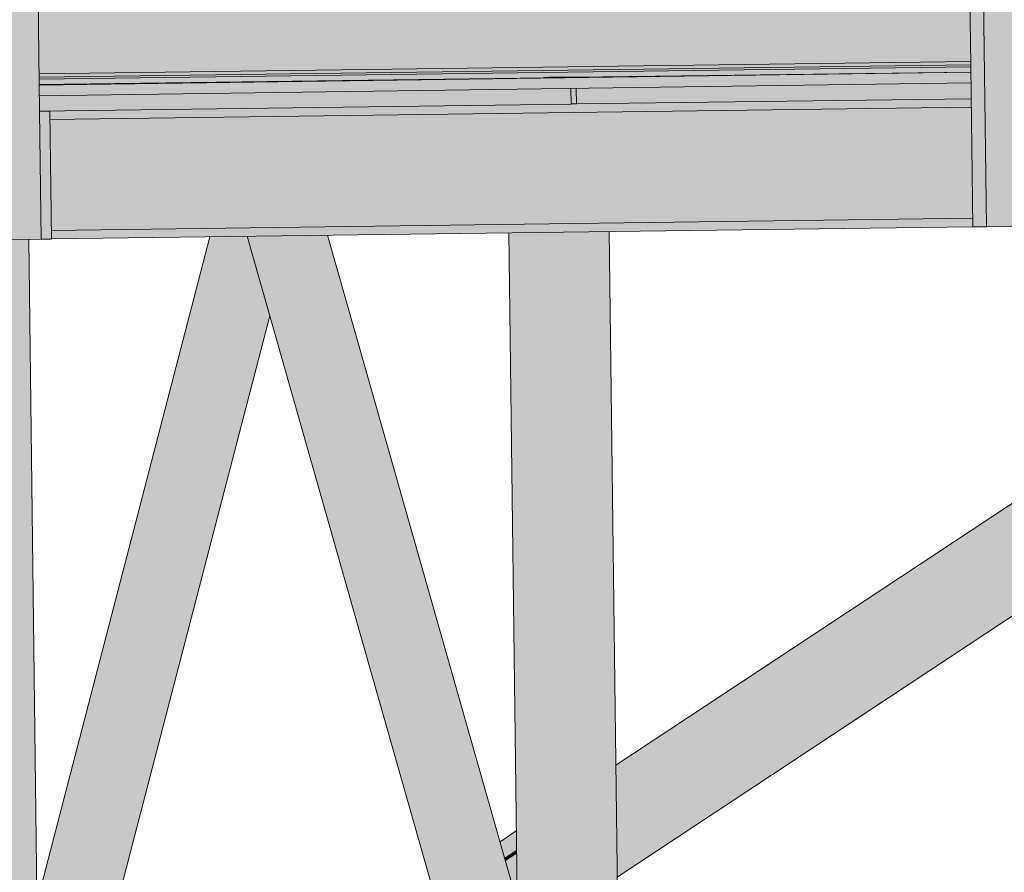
# Model space of a CAD drawing. Header units: centimetres. Extents: x -5472 to 10427, y -400 to 1902.
# Tile 56 of 91: x -4588 to -4496, y 1307 to 1387. Entities that reach past the tile are written whole.
import ezdxf

# ---------------------------------------------------------------- set-up
doc = ezdxf.new("R2010")
doc.units = ezdxf.units.CM
doc.header["$LTSCALE"] = 0.1
doc.header["$MEASUREMENT"] = 0
doc.layers.add('2_kładka_IFC.K_IR', color=7, linetype='Continuous')
doc.layers.add('2_stropy.K_IR', color=7, linetype='Continuous')

# ---------------------------------------------------------------- blocks, each defined once
blk = doc.blocks.new('ElemPrzekroju_5_1')
at = {"layer": '2_stropy.K_IR', "linetype": 'Continuous', "lineweight": 0, "true_color": 0xe0e0e0}
for points in [[(-4498.877, 1382.748), (-4586.251, 1381.598), (-4586.245, 1381.183), (-4538.945, 1381.769), (-4537.959, 1381.769), (-4538.428, 1381.775), (-4498.871, 1382.266)], [(-4535.901, 1381.741), (-4536.389, 1381.748), (-4536.389, 1381.734)]]:
    blk.add_hatch(color=254, dxfattribs=at).paths.add_polyline_path(points)
at = {"layer": '2_stropy.K_IR', "linetype": 'Continuous', "lineweight": 0, "true_color": 0x9e9e9e}
h = blk.add_hatch(color=253, dxfattribs=at)
h.paths.add_polyline_path([(-4586.25, 1381.583), (-4586.25, 1381.522), (-4542.483, 1382.134), (-4540.057, 1382.139), (-4586.249, 1381.493), (-4586.249, 1381.446), (-4560.928, 1381.497), (-4559.058, 1381.52), (-4586.082, 1381.466), (-4576.097, 1381.605), (-4548.441, 1381.661), (-4554.293, 1381.579), (-4538.945, 1381.769), (-4538.569, 1381.769), (-4538.268, 1381.773), (-4538.428, 1381.775), (-4535.641, 1381.81), (-4507.456, 1382.204), (-4506.198, 1382.207), (-4526.156, 1381.928), (-4498.871, 1382.266), (-4498.871, 1382.309), (-4499.696, 1382.297), (-4500.953, 1382.295), (-4498.871, 1382.324), (-4498.872, 1382.354), (-4499.738, 1382.341), (-4527.394, 1382.286), (-4517.408, 1382.426), (-4498.873, 1382.463), (-4498.873, 1382.482), (-4515.786, 1382.448), (-4512.002, 1382.501), (-4498.874, 1382.523), (-4498.877, 1382.748), (-4567.658, 1381.843)])
h.paths.add_polyline_path([(-4574.474, 1381.628), (-4564.489, 1381.768), (-4536.833, 1381.823), (-4546.818, 1381.683)], flags=0)
h.paths.add_polyline_path([(-4562.866, 1381.79), (-4552.88, 1381.93), (-4525.224, 1381.985), (-4535.21, 1381.846)], flags=0)
h.paths.add_polyline_path([(-4523.602, 1382.008), (-4551.258, 1381.953), (-4541.272, 1382.092), (-4513.616, 1382.147)], flags=0)
h.paths.add_polyline_path([(-4511.994, 1382.17), (-4539.65, 1382.115), (-4537.584, 1382.144), (-4509.928, 1382.199)], flags=0)
h.paths.add_polyline_path([(-4533.554, 1382.23), (-4535.981, 1382.225), (-4516.761, 1382.494), (-4514.404, 1382.497)], flags=0)
h.paths.add_polyline_path([(-4503.426, 1382.29), (-4531.082, 1382.235), (-4529.016, 1382.264), (-4501.36, 1382.319)], flags=0)
at = {"layer": '2_stropy.K_IR', "linetype": 'Continuous', "lineweight": 0, "true_color": 0xb1b1b1}
blk.add_hatch(color=253, dxfattribs=at).paths.add_polyline_path([(-4498.871, 1382.259), (-4586.244, 1381.037), (-4586.231, 1380.037), (-4498.858, 1381.259)])
at = {"layer": '2_stropy.K_IR', "linetype": 'Continuous', "lineweight": 0, "true_color": 0x7a7a7a}
blk.add_hatch(color=8, dxfattribs=at).paths.add_polyline_path([(-4498.871, 1382.259), (-4586.244, 1381.037), (-4586.231, 1380.037), (-4498.858, 1381.259)])
at = {"layer": '2_stropy.K_IR', "linetype": 'Continuous', "lineweight": 0, "true_color": 0x9e9e9e}
for points in [[(-4535.901, 1381.741), (-4536.389, 1381.748), (-4536.389, 1381.734)], [(-4586.247, 1381.307), (-4574.31, 1381.331), (-4572.44, 1381.354), (-4586.247, 1381.326)], [(-4586.245, 1381.183), (-4585.822, 1381.188), (-4586.245, 1381.187)]]:
    blk.add_hatch(color=253, dxfattribs=at).paths.add_polyline_path(points)
at = {"layer": '2_stropy.K_IR', "color": 7, "linetype": 'Continuous', "lineweight": 0}
for p, q in [((-4586.244, 1381.037), (-4498.871, 1382.259)), ((-4498.858, 1381.259), (-4586.231, 1380.037))]:
    blk.add_line(p, q, dxfattribs=at)
blk = doc.blocks.new('ElemPrzekroju_648_1')
at = {"layer": '2_kładka_IFC.K_IR', "linetype": 'Continuous', "lineweight": 0, "true_color": 0x939393}
for points in [[(-4500.161, 1487.229), (-4500.016, 1475.395), (-4499.937, 1475.396), (-4498.919, 1475.396), (-4498.916, 1475.096), (-4500.012, 1475.081), (-4499.149, 1404.9), (-4499.07, 1404.901), (-4498.053, 1404.901), (-4498.049, 1404.602), (-4499.145, 1404.587), (-4498.692, 1367.755), (-4497.42, 1367.755), (-4498.889, 1487.245)], [(-4500.161, 1487.229), (-4500.016, 1475.395), (-4499.937, 1475.396), (-4498.919, 1475.396), (-4498.916, 1475.096), (-4500.012, 1475.081), (-4499.149, 1404.9), (-4499.07, 1404.901), (-4498.053, 1404.901), (-4498.049, 1404.602), (-4499.145, 1404.587), (-4498.692, 1367.755), (-4497.42, 1367.755), (-4498.889, 1487.245)], [(-4538.428, 1381.775), (-4537.959, 1381.769), (-4536.389, 1381.769), (-4536.389, 1381.748), (-4535.901, 1381.741), (-4535.902, 1381.775)], [(-4538.428, 1381.775), (-4537.959, 1381.769), (-4536.389, 1381.769), (-4536.389, 1381.748), (-4535.901, 1381.741), (-4535.902, 1381.775)], [(-4536.377, 1380.734), (-4536.359, 1379.276), (-4535.871, 1379.276), (-4535.889, 1380.741)], [(-4536.377, 1380.734), (-4536.359, 1379.276), (-4535.871, 1379.276), (-4535.889, 1380.741)], [(-4532.048, 1306.98), (-4532.046, 1306.819), (-4439.306, 1368.085), (-4439.243, 1368.289)], [(-4532.048, 1306.98), (-4532.046, 1306.819), (-4439.306, 1368.085), (-4439.243, 1368.289)], [(-4592.238, 1281.954), (-4592.18, 1277.243), (-4591.823, 1277.243), (-4568.53, 1366.848), (-4570.175, 1366.826)], [(-4592.238, 1281.954), (-4592.18, 1277.243), (-4591.823, 1277.243), (-4568.53, 1366.848), (-4570.175, 1366.826)], [(-4592.238, 1281.954), (-4570.175, 1366.826), (-4570.231, 1366.826), (-4592.184, 1282.374)], [(-4592.238, 1281.954), (-4570.175, 1366.826), (-4570.231, 1366.826), (-4592.184, 1282.374)], [(-4591.823, 1277.243), (-4591.65, 1277.243), (-4568.357, 1366.85), (-4568.53, 1366.848)], [(-4591.823, 1277.243), (-4591.65, 1277.243), (-4568.357, 1366.85), (-4568.53, 1366.848)], [(-4591.386, 1277.246), (-4591.07, 1277.249), (-4567.776, 1366.858), (-4568.092, 1366.854)], [(-4591.386, 1277.246), (-4591.07, 1277.249), (-4567.776, 1366.858), (-4568.092, 1366.854)], [(-4591.07, 1277.249), (-4590.752, 1277.253), (-4567.457, 1366.862), (-4567.776, 1366.858)], [(-4591.07, 1277.249), (-4590.752, 1277.253), (-4567.457, 1366.862), (-4567.776, 1366.858)], [(-4567.457, 1366.862), (-4590.752, 1277.253), (-4586.497, 1277.309), (-4564.904, 1360.372), (-4566.753, 1366.871)], [(-4567.457, 1366.862), (-4590.752, 1277.253), (-4586.497, 1277.309), (-4564.904, 1360.372), (-4566.753, 1366.871)], [(-4566.753, 1366.871), (-4541.25, 1277.243), (-4541.195, 1277.243), (-4566.699, 1366.872)], [(-4566.753, 1366.871), (-4541.25, 1277.243), (-4541.195, 1277.243), (-4566.699, 1366.872)], [(-4566.699, 1366.872), (-4541.195, 1277.243), (-4540.838, 1277.243), (-4540.896, 1281.954), (-4565.065, 1366.894)], [(-4566.699, 1366.872), (-4541.195, 1277.243), (-4540.838, 1277.243), (-4540.896, 1281.954), (-4565.065, 1366.894)], [(-4565.065, 1366.894), (-4540.896, 1281.954), (-4540.842, 1282.374), (-4540.973, 1282.833), (-4541.054, 1282.896), (-4541.157, 1283.005), (-4541.163, 1283.503), (-4564.893, 1366.896)], [(-4565.065, 1366.894), (-4540.896, 1281.954), (-4540.842, 1282.374), (-4540.973, 1282.833), (-4541.054, 1282.896), (-4541.157, 1283.005), (-4541.163, 1283.503), (-4564.893, 1366.896)], [(-4542.192, 1367.194), (-4541.157, 1283.005), (-4541.139, 1283.044), (-4542.173, 1367.195)], [(-4542.192, 1367.194), (-4541.157, 1283.005), (-4541.139, 1283.044), (-4542.173, 1367.195)], [(-4540.545, 1367.216), (-4542.173, 1367.195), (-4541.139, 1283.044), (-4539.51, 1283.044)], [(-4540.545, 1367.216), (-4542.173, 1367.195), (-4541.139, 1283.044), (-4539.51, 1283.044)], [(-4540.545, 1367.216), (-4539.51, 1283.044), (-4539.373, 1283.005), (-4540.408, 1367.218)], [(-4540.545, 1367.216), (-4539.51, 1283.044), (-4539.373, 1283.005), (-4540.408, 1367.218)], [(-4586.497, 1277.309), (-4586.224, 1277.313), (-4564.762, 1359.872), (-4564.904, 1360.372)], [(-4586.497, 1277.309), (-4586.224, 1277.313), (-4564.762, 1359.872), (-4564.904, 1360.372)], [(-4586.224, 1277.313), (-4586.037, 1277.316), (-4564.665, 1359.531), (-4564.762, 1359.872)], [(-4586.224, 1277.313), (-4586.037, 1277.316), (-4564.665, 1359.531), (-4564.762, 1359.872)], [(-4586.037, 1277.316), (-4585.966, 1277.318), (-4564.628, 1359.402), (-4564.665, 1359.531)], [(-4586.037, 1277.316), (-4585.966, 1277.318), (-4564.628, 1359.402), (-4564.665, 1359.531)]]:
    blk.add_hatch(color=252, dxfattribs=at).paths.add_polyline_path(points)
at = {"layer": '2_kładka_IFC.K_IR', "linetype": 'Continuous', "lineweight": 0, "true_color": 0xd1d1d1}
for points in [[(-4497.42, 1367.755), (-4492.585, 1367.819), (-4492.733, 1379.818), (-4494.054, 1487.309), (-4498.889, 1487.245)], [(-4590.901, 1366.526), (-4586.066, 1366.59), (-4586.214, 1378.589), (-4587.535, 1486.08), (-4592.37, 1486.017)], [(-4498.994, 1392.254), (-4586.367, 1391.103), (-4586.257, 1382.104), (-4498.883, 1383.254)], [(-4586.253, 1381.798), (-4586.251, 1381.598), (-4498.877, 1382.748), (-4498.879, 1382.948)], [(-4536.389, 1381.769), (-4586.245, 1381.114), (-4586.244, 1381.037), (-4536.389, 1381.734)], [(-4536.377, 1380.734), (-4586.231, 1380.037), (-4586.214, 1378.614), (-4536.359, 1379.269)], [(-4586.066, 1366.59), (-4585.099, 1366.602), (-4585.247, 1378.601), (-4586.214, 1378.589)], [(-4498.83, 1378.963), (-4585.237, 1377.827), (-4585.109, 1367.427), (-4498.702, 1368.563)], [(-4535.517, 1367.282), (-4539.568, 1367.229), (-4538.527, 1282.541), (-4533.658, 1279.403), (-4532.299, 1279.421), (-4533.379, 1367.31)], [(-4533.099, 1367.314), (-4533.379, 1367.31), (-4532.299, 1279.421), (-4532.018, 1279.425)], [(-4533.099, 1367.314), (-4532.018, 1279.425), (-4531.811, 1279.428), (-4532.892, 1367.317)]]:
    blk.add_hatch(color=254, dxfattribs=at).paths.add_polyline_path(points)
at = {"layer": '2_kładka_IFC.K_IR', "linetype": 'Continuous', "lineweight": 0, "true_color": 0xa3a3a3}
for points in [[(-4586.367, 1391.103), (-4586.341, 1388.935), (-4501.689, 1390.05), (-4501.605, 1383.218), (-4498.883, 1383.254), (-4498.994, 1392.254)], [(-4500.544, 1382.926), (-4500.542, 1382.726), (-4498.877, 1382.748), (-4498.879, 1382.948)], [(-4536.389, 1381.769), (-4586.245, 1381.114), (-4586.244, 1381.037), (-4536.389, 1381.734)], [(-4498.871, 1382.262), (-4535.902, 1381.775), (-4535.901, 1381.741), (-4498.871, 1382.259)], [(-4498.871, 1382.262), (-4535.902, 1381.775), (-4535.901, 1381.741), (-4498.871, 1382.259)], [(-4536.377, 1380.734), (-4586.231, 1380.037), (-4586.214, 1378.614), (-4536.359, 1379.269)], [(-4535.889, 1380.741), (-4535.871, 1379.276), (-4498.84, 1379.763), (-4498.858, 1381.259)], [(-4535.889, 1380.741), (-4535.871, 1379.276), (-4498.84, 1379.763), (-4498.858, 1381.259)], [(-4498.83, 1378.963), (-4501.963, 1378.921), (-4501.836, 1368.522), (-4498.702, 1368.563)], [(-4532.149, 1315.14), (-4532.056, 1307.607), (-4439.819, 1368.54), (-4451.548, 1368.386)], [(-4532.149, 1315.14), (-4532.056, 1307.607), (-4439.819, 1368.54), (-4451.548, 1368.386)], [(-4439.819, 1368.54), (-4532.056, 1307.607), (-4532.052, 1307.257), (-4439.273, 1368.547)], [(-4439.819, 1368.54), (-4532.056, 1307.607), (-4532.052, 1307.257), (-4439.273, 1368.547)], [(-4532.175, 1317.282), (-4532.162, 1316.215), (-4453.222, 1368.364), (-4454.884, 1368.342)], [(-4532.175, 1317.282), (-4532.162, 1316.215), (-4453.222, 1368.364), (-4454.884, 1368.342)], [(-4452.125, 1368.378), (-4532.153, 1315.511), (-4532.149, 1315.14), (-4451.548, 1368.386)], [(-4452.125, 1368.378), (-4532.153, 1315.511), (-4532.149, 1315.14), (-4451.548, 1368.386)], [(-4540.175, 1367.221), (-4540.408, 1367.218), (-4539.373, 1283.005), (-4539.138, 1282.896)], [(-4539.88, 1367.225), (-4540.175, 1367.221), (-4540.144, 1364.717), (-4539.852, 1364.958)], [(-4539.568, 1367.229), (-4539.88, 1367.225), (-4539.852, 1364.958), (-4539.541, 1365.046)], [(-4533.379, 1367.31), (-4539.568, 1367.229), (-4539.541, 1365.046), (-4533.352, 1365.127)], [(-4532.892, 1367.317), (-4533.099, 1367.314), (-4533.071, 1365.048), (-4532.861, 1364.813)], [(-4532.79, 1367.318), (-4532.892, 1367.317), (-4532.861, 1364.813), (-4532.755, 1364.459)], [(-4594.006, 1366.513), (-4593.008, 1285.362), (-4591.744, 1284.068), (-4587.025, 1302.221), (-4587.816, 1366.567), (-4590.901, 1366.526), (-4592.173, 1366.526), (-4592.173, 1366.537)], [(-4594.006, 1366.513), (-4593.008, 1285.362), (-4591.744, 1284.068), (-4587.025, 1302.221), (-4587.816, 1366.567), (-4590.901, 1366.526), (-4592.173, 1366.526), (-4592.173, 1366.537)], [(-4587.536, 1366.57), (-4586.757, 1303.251), (-4586.56, 1304.011), (-4587.329, 1366.573)], [(-4587.536, 1366.57), (-4586.757, 1303.251), (-4586.56, 1304.011), (-4587.329, 1366.573)], [(-4587.227, 1366.574), (-4587.329, 1366.573), (-4586.56, 1304.011), (-4586.463, 1304.385)], [(-4587.227, 1366.574), (-4587.329, 1366.573), (-4586.56, 1304.011), (-4586.463, 1304.385)], [(-4543.029, 1310.112), (-4542.772, 1309.206), (-4541.49, 1310.053), (-4541.503, 1311.12)], [(-4543.029, 1310.112), (-4542.772, 1309.206), (-4541.49, 1310.053), (-4541.503, 1311.12)], [(-4541.481, 1309.349), (-4542.601, 1308.608), (-4542.512, 1308.294), (-4541.476, 1308.978)], [(-4541.481, 1309.349), (-4542.601, 1308.608), (-4542.512, 1308.294), (-4541.476, 1308.978)], [(-4542.512, 1308.294), (-4541.421, 1304.46), (-4541.476, 1308.978)], [(-4542.512, 1308.294), (-4541.421, 1304.46), (-4541.476, 1308.978)]]:
    blk.add_hatch(color=253, dxfattribs=at).paths.add_polyline_path(points)
at = {"layer": '2_kładka_IFC.K_IR', "linetype": 'Continuous', "lineweight": 0, "true_color": 0xf0f0f0}
for points in [[(-4586.257, 1382.104), (-4586.254, 1381.892), (-4498.88, 1383.042), (-4498.883, 1383.254)], [(-4498.837, 1379.529), (-4585.244, 1378.393), (-4585.237, 1377.827), (-4498.83, 1378.963)]]:
    blk.add_hatch(color=7, dxfattribs=at).paths.add_polyline_path(points)
at = {"layer": '2_kładka_IFC.K_IR', "linetype": 'Continuous', "lineweight": 0, "true_color": 0xaaaaaa}
for points in [[(-4501.605, 1383.218), (-4501.551, 1383.007), (-4498.88, 1383.042), (-4498.883, 1383.254)], [(-4501.551, 1383.007), (-4501.425, 1382.92), (-4498.879, 1382.953), (-4498.88, 1383.042)], [(-4498.879, 1382.953), (-4501.425, 1382.92), (-4500.544, 1382.926), (-4498.879, 1382.948)], [(-4586.245, 1381.114), (-4536.389, 1381.769), (-4538.209, 1381.769), (-4586.245, 1381.138)], [(-4586.245, 1381.159), (-4586.245, 1381.145), (-4538.755, 1381.769), (-4538.945, 1381.769), (-4554.295, 1381.579), (-4558.425, 1381.525), (-4559.058, 1381.52), (-4560.928, 1381.497), (-4560.047, 1381.503), (-4570.029, 1381.372), (-4572.439, 1381.354), (-4574.31, 1381.331), (-4571.651, 1381.351), (-4581.633, 1381.219), (-4585.821, 1381.188), (-4586.245, 1381.183), (-4586.245, 1381.176), (-4583.255, 1381.198)], [(-4538.428, 1381.775), (-4538.267, 1381.775), (-4535.641, 1381.81)], [(-4526.156, 1381.928), (-4537.721, 1381.775), (-4535.902, 1381.775), (-4498.871, 1382.262), (-4498.871, 1382.266)], [(-4586.214, 1378.614), (-4586.214, 1378.601), (-4585.247, 1378.601), (-4585.244, 1378.393), (-4498.837, 1379.529), (-4498.84, 1379.763), (-4535.871, 1379.276), (-4536.074, 1379.276), (-4536.359, 1379.272), (-4536.359, 1379.269)], [(-4586.214, 1378.614), (-4586.214, 1378.601), (-4585.247, 1378.601), (-4585.244, 1378.393), (-4498.837, 1379.529), (-4498.84, 1379.763), (-4535.871, 1379.276), (-4536.074, 1379.276), (-4536.359, 1379.272), (-4536.359, 1379.269)], [(-4585.24, 1378.059), (-4502.023, 1379.154), (-4501.963, 1378.921), (-4498.83, 1378.963), (-4498.837, 1379.529), (-4585.244, 1378.393)], [(-4536.075, 1379.276), (-4536.359, 1379.276), (-4536.359, 1379.272)], [(-4536.075, 1379.276), (-4536.359, 1379.276), (-4536.359, 1379.272)], [(-4498.702, 1368.563), (-4585.109, 1367.427), (-4585.102, 1366.863), (-4498.695, 1367.999)], [(-4453.222, 1368.364), (-4532.162, 1316.215), (-4532.16, 1316.093), (-4453.031, 1368.366)], [(-4453.222, 1368.364), (-4532.162, 1316.215), (-4532.16, 1316.093), (-4453.031, 1368.366)], [(-4453.031, 1368.366), (-4532.16, 1316.093), (-4532.157, 1315.845), (-4452.646, 1368.372)], [(-4453.031, 1368.366), (-4532.16, 1316.093), (-4532.157, 1315.845), (-4452.646, 1368.372)], [(-4532.157, 1315.845), (-4532.153, 1315.511), (-4452.125, 1368.378), (-4452.646, 1368.372)], [(-4532.157, 1315.845), (-4532.153, 1315.511), (-4452.125, 1368.378), (-4452.646, 1368.372)], [(-4564.629, 1366.899), (-4548.575, 1310.482), (-4548.3, 1310.626), (-4564.313, 1366.903)], [(-4543.226, 1310.552), (-4543.095, 1310.343), (-4559.208, 1366.971), (-4559.28, 1366.97)], [(-4533.379, 1367.31), (-4533.352, 1365.127), (-4533.071, 1365.048), (-4533.099, 1367.314)], [(-4587.816, 1366.567), (-4587.025, 1302.221), (-4586.757, 1303.251), (-4587.536, 1366.57)], [(-4587.816, 1366.567), (-4587.025, 1302.221), (-4586.757, 1303.251), (-4587.536, 1366.57)], [(-4542.772, 1309.206), (-4542.742, 1309.102), (-4541.488, 1309.93), (-4541.49, 1310.053)], [(-4542.772, 1309.206), (-4542.742, 1309.102), (-4541.488, 1309.93), (-4541.49, 1310.053)], [(-4541.488, 1309.93), (-4542.742, 1309.102), (-4542.682, 1308.892), (-4541.485, 1309.683)], [(-4541.488, 1309.93), (-4542.742, 1309.102), (-4542.682, 1308.892), (-4541.485, 1309.683)], [(-4542.682, 1308.892), (-4542.601, 1308.608), (-4541.481, 1309.349), (-4541.485, 1309.683)], [(-4542.682, 1308.892), (-4542.601, 1308.608), (-4541.481, 1309.349), (-4541.485, 1309.683)]]:
    blk.add_hatch(color=253, dxfattribs=at).paths.add_polyline_path(points)
at = {"layer": '2_kładka_IFC.K_IR', "linetype": 'Continuous', "lineweight": 0, "true_color": 0xf8f8f8}
for points in [[(-4586.254, 1381.892), (-4586.253, 1381.803), (-4498.879, 1382.953), (-4498.88, 1383.042)], [(-4563.995, 1366.908), (-4564.313, 1366.903), (-4541.189, 1285.639), (-4541.204, 1286.814)], [(-4559.28, 1366.97), (-4559.466, 1366.967), (-4541.409, 1303.509), (-4541.418, 1304.197)]]:
    blk.add_hatch(color=7, dxfattribs=at).paths.add_polyline_path(points)
at = {"layer": '2_kładka_IFC.K_IR', "linetype": 'Continuous', "lineweight": 0, "true_color": 0xe8e8e8}
for points in [[(-4586.253, 1381.803), (-4586.253, 1381.798), (-4498.879, 1382.948), (-4498.879, 1382.953)], [(-4586.245, 1381.183), (-4586.245, 1381.114), (-4536.389, 1381.769), (-4538.945, 1381.769)], [(-4498.871, 1382.266), (-4538.428, 1381.775), (-4535.902, 1381.775), (-4498.871, 1382.262)], [(-4585.247, 1378.601), (-4586.214, 1378.601), (-4586.214, 1378.589)]]:
    blk.add_hatch(color=254, dxfattribs=at).paths.add_polyline_path(points)
at = {"layer": '2_kładka_IFC.K_IR', "linetype": 'Continuous', "lineweight": 0, "true_color": 0x9b9b9b}
for points in [[(-4439.273, 1368.547), (-4532.052, 1307.257), (-4532.048, 1306.98), (-4439.243, 1368.289), (-4439.209, 1368.548)], [(-4439.273, 1368.547), (-4532.052, 1307.257), (-4532.048, 1306.98), (-4439.243, 1368.289), (-4439.209, 1368.548)], [(-4501.836, 1368.522), (-4501.966, 1367.956), (-4498.695, 1367.999), (-4498.702, 1368.563)], [(-4585.102, 1366.863), (-4585.099, 1366.63), (-4498.692, 1367.766), (-4498.695, 1367.999)], [(-4585.102, 1366.863), (-4585.099, 1366.63), (-4498.692, 1367.766), (-4498.695, 1367.999)], [(-4439.306, 1368.085), (-4532.046, 1306.819), (-4532.046, 1306.798), (-4439.383, 1368.013)], [(-4439.306, 1368.085), (-4532.046, 1306.819), (-4532.046, 1306.798), (-4439.383, 1368.013)], [(-4591.65, 1277.243), (-4591.386, 1277.246), (-4568.092, 1366.854), (-4568.357, 1366.85)], [(-4591.65, 1277.243), (-4591.386, 1277.246), (-4568.092, 1366.854), (-4568.357, 1366.85)], [(-4564.893, 1366.896), (-4548.779, 1310.268), (-4548.575, 1310.482), (-4564.629, 1366.899)], [(-4540.408, 1367.218), (-4540.373, 1364.359), (-4540.144, 1364.717), (-4540.175, 1367.221)]]:
    blk.add_hatch(color=253, dxfattribs=at).paths.add_polyline_path(points)
at = {"layer": '2_kładka_IFC.K_IR', "linetype": 'Continuous', "lineweight": 0, "true_color": 0xbababa}
for points in [[(-4564.629, 1366.899), (-4564.893, 1366.896), (-4541.163, 1283.503), (-4541.175, 1284.476)], [(-4540.175, 1367.221), (-4539.138, 1282.896), (-4538.841, 1282.733), (-4539.88, 1367.225)]]:
    blk.add_hatch(color=9, dxfattribs=at).paths.add_polyline_path(points)
at = {"layer": '2_kładka_IFC.K_IR', "linetype": 'Continuous', "lineweight": 0, "true_color": 0xe1e1e1}
for points in [[(-4564.313, 1366.903), (-4564.629, 1366.899), (-4541.175, 1284.476), (-4541.189, 1285.639)], [(-4559.28, 1366.97), (-4541.418, 1304.197), (-4541.421, 1304.46), (-4559.208, 1366.971)]]:
    blk.add_hatch(color=254, dxfattribs=at).paths.add_polyline_path(points)
at = {"layer": '2_kładka_IFC.K_IR', "linetype": 'Continuous', "lineweight": 0, "true_color": 0xb2b2b2}
for points in [[(-4564.313, 1366.903), (-4548.3, 1310.626), (-4547.995, 1310.68), (-4563.995, 1366.908)], [(-4563.995, 1366.908), (-4547.995, 1310.68), (-4543.74, 1310.736), (-4559.74, 1366.964)], [(-4543.74, 1310.736), (-4543.453, 1310.69), (-4559.466, 1366.967), (-4559.74, 1366.964)], [(-4543.453, 1310.69), (-4543.226, 1310.552), (-4559.28, 1366.97), (-4559.466, 1366.967)]]:
    blk.add_hatch(color=253, dxfattribs=at).paths.add_polyline_path(points)
at = {"layer": '2_kładka_IFC.K_IR', "linetype": 'Continuous', "lineweight": 0, "true_color": 0xffffff}
for points in [[(-4559.74, 1366.964), (-4563.995, 1366.908), (-4541.204, 1286.814), (-4541.397, 1302.5)], [(-4559.466, 1366.967), (-4559.74, 1366.964), (-4541.397, 1302.5), (-4541.409, 1303.509)]]:
    blk.add_hatch(color=7, dxfattribs=at).paths.add_polyline_path(points)
at = {"layer": '2_kładka_IFC.K_IR', "linetype": 'Continuous', "lineweight": 0, "true_color": 0xc9c9c9}
for points in [[(-4539.88, 1367.225), (-4538.841, 1282.733), (-4538.527, 1282.541), (-4539.568, 1367.229)], [(-4532.892, 1367.317), (-4531.811, 1279.428), (-4531.709, 1279.431), (-4532.79, 1367.318)]]:
    blk.add_hatch(color=9, dxfattribs=at).paths.add_polyline_path(points)
at = {"layer": '2_kładka_IFC.K_IR', "color": 7, "linetype": 'Continuous', "lineweight": 15}
for p, q in [((-4498.889, 1487.245), (-4497.42, 1367.755)), ((-4587.535, 1486.08), (-4586.214, 1378.589)), ((-4498.997, 1392.548), (-4498.879, 1382.948)), ((-4498.883, 1383.254), (-4586.257, 1382.104)), ((-4498.879, 1382.953), (-4586.253, 1381.803)), ((-4498.879, 1382.948), (-4586.253, 1381.798)), ((-4498.877, 1382.748), (-4586.251, 1381.598)), ((-4498.877, 1382.748), (-4498.879, 1382.948)), ((-4498.877, 1382.748), (-4498.692, 1367.755)), ((-4586.245, 1381.114), (-4536.389, 1381.769)), ((-4536.389, 1381.769), (-4538.945, 1381.769)), ((-4538.428, 1381.775), (-4535.902, 1381.775)), ((-4536.389, 1381.734), (-4536.389, 1381.769)), ((-4535.902, 1381.775), (-4498.871, 1382.262)), ((-4535.901, 1381.741), (-4535.902, 1381.775)), ((-4536.359, 1379.269), (-4536.377, 1380.734)), ((-4535.871, 1379.276), (-4535.889, 1380.741)), ((-4535.871, 1379.276), (-4498.84, 1379.763)), ((-4586.214, 1378.614), (-4536.359, 1379.269)), ((-4585.247, 1378.601), (-4586.214, 1378.601)), ((-4585.247, 1378.601), (-4586.214, 1378.589)), ((-4585.099, 1366.602), (-4585.247, 1378.601)), ((-4585.237, 1377.827), (-4498.83, 1378.963)), ((-4536.359, 1379.276), (-4536.075, 1379.276)), ((-4536.359, 1379.272), (-4536.075, 1379.276)), ((-4536.075, 1379.276), (-4535.871, 1379.276)), ((-4586.066, 1366.59), (-4586.214, 1378.589)), ((-4585.109, 1367.427), (-4498.702, 1368.563)), ((-4585.099, 1366.63), (-4498.692, 1367.766)), ((-4532.175, 1317.282), (-4454.884, 1368.342)), ((-4532.046, 1306.798), (-4439.383, 1368.013)), ((-4497.42, 1367.755), (-4498.692, 1367.755)), ((-4492.585, 1367.819), (-4497.42, 1367.755)), ((-4570.231, 1366.826), (-4592.184, 1282.374)), ((-4585.099, 1366.602), (-4586.066, 1366.59)), ((-4541.25, 1277.243), (-4566.753, 1366.871)), ((-4541.421, 1304.46), (-4559.208, 1366.971)), ((-4542.192, 1367.194), (-4541.157, 1283.005)), ((-4532.79, 1367.318), (-4531.709, 1279.431)), ((-4586.066, 1366.59), (-4590.901, 1366.526)), ((-4587.227, 1366.574), (-4586.463, 1304.385)), ((-4564.628, 1359.402), (-4585.966, 1277.318)), ((-4543.029, 1310.112), (-4541.503, 1311.12))]:
    blk.add_line(p, q, dxfattribs=at)

msp = doc.modelspace()

# ---------------------------------------------------------------- block references
at = {"layer": '2_kładka_IFC.K_IR', "lineweight": 0}
msp.add_blockref('ElemPrzekroju_648_1', (0, 0), dxfattribs=at)
at = {"layer": '2_stropy.K_IR', "lineweight": 0}
msp.add_blockref('ElemPrzekroju_5_1', (0, 0), dxfattribs=at)

doc.saveas('drawing.dxf')
